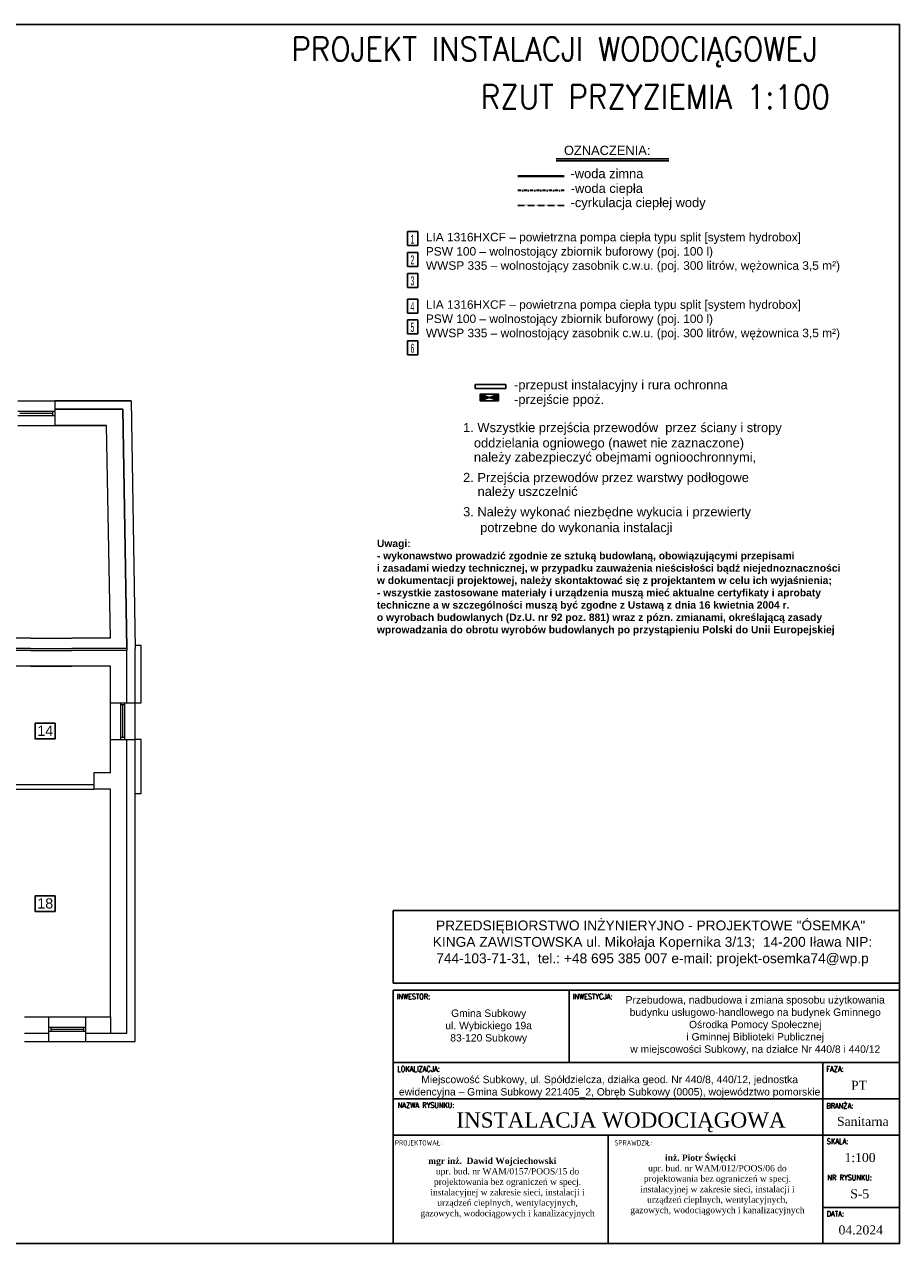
# Model space of a CAD drawing. Extents: x 280060 to 689961, y 120405 to 160329.
# Tile 44 of 85: x 659983 to 662117, y 153246 to 156216. Entities that reach past the tile are written whole.
import ezdxf

# ---------------------------------------------------------------- set-up
doc = ezdxf.new("R2010")
doc.units = 0
doc.header["$MEASUREMENT"] = 0
doc.linetypes.add('DASHDOT', pattern=[1, 0.5, -0.25, 0, -0.25])
for name, color, linetype, lineweight in [('KAM-pro Biała Zarys', 7, 'CONTINUOUS', 9), ('KAM-pro C.C.W Wewnętrzna', 112, 'CONTINUOUS', 25), ('KAM-pro C.W. Wewnętrzna', 1, 'DASHDOT', 35), ('KAM-pro Kocioł C.O.', 7, 'CONTINUOUS', 18), ('KAM-pro Opis Sanitarny', 7, 'CONTINUOUS', 18), ('KAM-pro Podkład Sanitarny', 253, 'CONTINUOUS', 25), ('KAM-pro Wodociąg Wewnętrzny', 150, 'CONTINUOUS', 40)]:
    doc.layers.add(name, color=color, linetype=linetype, lineweight=lineweight)
doc.styles.add('ARIAL', font='arial.ttf')
doc.styles.add('damian', font='arial.ttf')
doc.styles.add('GRUBA', font='times.ttf')
doc.styles.add('KomProjekt', font='arial.ttf')
doc.styles.add('moj', font='romans.shx', dxfattribs={"width": 0.9, "height": 10})
doc.styles.add('pomieszczenia', font='lucon.TTF', dxfattribs={"width": 0.8})
doc.styles.add('Tabelka', font='times.ttf', dxfattribs={"width": 0.8})

msp = doc.modelspace()

# ---------------------------------------------------------------- hatches: boundary and pattern name
at = {"layer": 'KAM-pro Biała Zarys', "lineweight": 25}
h = msp.add_hatch(color=1, dxfattribs=at)
h.dxf.hatch_style = 1
h.paths.add_polyline_path([(661093.9, 155314.4), (661093.9, 155298.7), (661116.4, 155306.5)])
h = msp.add_hatch(color=1, dxfattribs=at)
h.dxf.hatch_style = 1
h.paths.add_polyline_path([(661116.4, 155306.5), (661138.8, 155298.7), (661138.8, 155314.4)])

# ---------------------------------------------------------------- linework, layer by layer
for p, q in [((661081.8, 155338.7), (661156.8, 155338.7)), ((661081.8, 155338.7), (661081.8, 155328.7)), ((661156.8, 155338.7), (661156.8, 155328.7)), ((661081.8, 155328.7), (661156.8, 155328.7)), ((661310.7, 153862.8), (661310.7, 153686.4)), ((660882.1, 153686.4), (662116.5, 153686.4)), ((661929.3, 153245.6), (661929.3, 153686.4)), ((660882.1, 153598.3), (662116.5, 153598.3)), ((660882.1, 153510.1), (661929.3, 153510.1)), ((661405.7, 153510.1), (661405.7, 153245.6)), ((661929.3, 153510.1), (662116.5, 153510.1)), ((661929.3, 153333.7), (662116.5, 153333.7))]:
    msp.add_line(p, q, dxfattribs=at)
at = {"layer": 'KAM-pro Biała Zarys', "lineweight": 30}
for p, q in [((662116.5, 154056.8), (660882.1, 154056.8)), ((660882.1, 154056.8), (660882.1, 153880.4)), ((662116.5, 154056.8), (662116.5, 153880.4)), ((660882.1, 153880.4), (662116.5, 153880.4)), ((662116.5, 153862.8), (660882.1, 153862.8)), ((660882.1, 153862.8), (660882.1, 153245.6)), ((662116.5, 153245.6), (662116.5, 153862.8)), ((660882.1, 153245.6), (662116.5, 153245.6))]:
    msp.add_line(p, q, dxfattribs=at)
at = {"layer": 'KAM-pro Biała Zarys', "lineweight": 25}
for points in [[(655816.5, 156215.6), (662116.5, 156215.6), (662116.5, 153245.6), (655816.5, 153245.6)], [(660008.8, 154513.2), (660057.9, 154513.2), (660057.9, 154475.2), (660008.8, 154475.2)], [(660008.8, 154092.6), (660057.9, 154092.6), (660057.9, 154054.6), (660008.8, 154054.6)]]:
    msp.add_lwpolyline(points, close=True, dxfattribs=at)
msp.add_lwpolyline([(661093.9, 155314.4), (661093.9, 155298.7), (661138.8, 155298.7), (661138.8, 155314.4), (661093.9, 155314.4), (661138.8, 155298.7), (661138.8, 155314.4), (661093.9, 155298.7)], dxfattribs=at)
at = {"layer": 'KAM-pro C.C.W Wewnętrzna', "color": 210, "lineweight": 25, "ltscale": 2}
for p, q in [((661202.3, 155774.7), (661186.1, 155774.7)), ((661226.7, 155774.7), (661210.5, 155774.7)), ((661251.1, 155774.7), (661234.9, 155774.7)), ((661275.5, 155774.7), (661259.3, 155774.7)), ((661298.8, 155774.7), (661283.7, 155774.7))]:
    msp.add_line(p, q, dxfattribs=at)
at = {"layer": 'KAM-pro C.W. Wewnętrzna', "ltscale": 15}
msp.add_line((661298.8, 155811.2), (661186.1, 155811.2), dxfattribs=at)
at = {"layer": 'KAM-pro Kocioł C.O.', "lineweight": 25}
for p, q in [((660941.9, 155710.8), (660916.9, 155710.8)), ((660916.9, 155710.8), (660916.9, 155676.6)), ((660941.9, 155676.6), (660941.9, 155710.8)), ((660916.9, 155676.6), (660941.9, 155676.6)), ((660941.9, 155660.1), (660916.9, 155660.1)), ((660916.9, 155660.1), (660916.9, 155625.9)), ((660941.9, 155625.9), (660941.9, 155660.1)), ((660916.9, 155625.9), (660941.9, 155625.9)), ((660941.9, 155609), (660916.9, 155609)), ((660916.9, 155609), (660916.9, 155574.8)), ((660941.9, 155574.8), (660941.9, 155609)), ((660916.9, 155574.8), (660941.9, 155574.8)), ((660941.9, 155546.5), (660916.9, 155546.5)), ((660916.9, 155546.5), (660916.9, 155512.3)), ((660941.9, 155512.3), (660941.9, 155546.5)), ((660916.9, 155512.3), (660941.9, 155512.3)), ((660941.9, 155495.8), (660916.9, 155495.8)), ((660916.9, 155495.8), (660916.9, 155461.6)), ((660941.9, 155461.6), (660941.9, 155495.8)), ((660916.9, 155461.6), (660941.9, 155461.6)), ((660941.9, 155444.7), (660916.9, 155444.7)), ((660916.9, 155444.7), (660916.9, 155410.5)), ((660941.9, 155410.5), (660941.9, 155444.7)), ((660916.9, 155410.5), (660941.9, 155410.5))]:
    msp.add_line(p, q, dxfattribs=at)
at = {"layer": 'KAM-pro Opis Sanitarny', "lineweight": 25}
for p, q in [((661553.8, 155888.2), (661279.5, 155888.2)), ((661553.8, 155883.2), (661279.5, 155883.2))]:
    msp.add_line(p, q, dxfattribs=at)
at = {"layer": 'KAM-pro Podkład Sanitarny', "lineweight": 20, "ltscale": 13}
for p, q in [((659966.9, 155298.2), (660056.9, 155298.2)), ((659966.9, 155273.2), (660056.9, 155273.2)), ((660051.9, 155263.2), (660051.9, 155273.2)), ((660242.9, 155298.2), (660056.9, 155298.2)), ((660056.9, 155298.2), (660242.9, 155298.2)), ((660056.9, 155298.2), (660056.9, 155238.2)), ((660222.9, 155278.2), (660056.9, 155278.2)), ((660056.9, 155278.2), (660222.9, 155278.2)), ((660232.9, 154695.2), (660222.9, 155278.2)), ((660222.9, 155278.2), (660232.9, 154695.2)), ((660242.9, 155298.2), (660252.9, 154695.2)), ((659966.9, 155263.2), (660056.9, 155263.2)), ((659971.9, 155268.2), (660051.9, 155268.2)), ((659966.9, 155238.2), (660056.9, 155238.2)), ((660182.9, 155238.2), (660056.9, 155238.2)), ((660056.9, 155238.2), (660182.9, 155238.2)), ((660192.9, 154720.2), (660182.9, 155238.2)), ((659997.9, 154720.2), (659659.9, 154720.2)), ((659997.9, 154720.2), (660098.9, 154720.2)), ((660192.9, 154720.2), (660098.9, 154720.2)), ((660192.9, 154720.2), (660098.9, 154720.2)), ((659997.9, 154695.2), (659659.9, 154695.2)), ((659997.9, 154690.2), (659659.9, 154690.2)), ((659997.9, 154695.2), (660098.9, 154695.2)), ((659997.9, 154690.2), (660098.9, 154690.2)), ((660232.9, 154695.2), (660098.9, 154695.2)), ((660232.9, 154690.2), (660098.9, 154690.2)), ((660232.9, 154695.2), (660232.9, 154690.2)), ((660232.9, 154563.2), (660232.9, 154690.2)), ((660267.9, 154702.2), (660252.9, 154702.2)), ((660252.9, 154563.2), (660252.9, 154695.2)), ((660267.9, 154563.2), (660267.7, 154702.2)), ((659997.9, 154652.2), (659659.9, 154652.2)), ((660192.9, 154652.2), (659754.9, 154652.2)), ((659997.9, 154652.2), (660098.9, 154652.2)), ((660192.9, 154652.2), (660098.9, 154652.2)), ((660192.9, 154563.2), (660192.9, 154652.2)), ((660192.9, 154563.2), (660252.9, 154563.2)), ((660192.9, 154473.2), (660192.9, 154563.2)), ((660192.9, 154473.2), (660192.9, 154563.2)), ((660217.9, 154473.2), (660217.9, 154563.2)), ((660227.9, 154473.2), (660227.9, 154563.2)), ((660252.9, 154473.2), (660252.9, 154563.2)), ((660252.9, 154473.2), (660252.9, 154563.2)), ((660252.9, 154563.2), (660267.9, 154563.2)), ((660227.9, 154558.2), (660217.9, 154558.2)), ((660222.9, 154478.2), (660222.9, 154558.2)), ((660192.9, 154392.2), (660192.9, 154473.2)), ((660192.9, 154473.2), (660252.9, 154473.2)), ((660227.9, 154478.2), (660217.9, 154478.2)), ((660227.9, 154473.2), (660227.9, 154478.2)), ((660232.9, 153758.2), (660232.9, 154473.2)), ((660252.9, 153738.2), (660252.9, 154473.2)), ((660267.9, 154473.2), (660252.9, 154473.2)), ((660267.9, 154342.2), (660267.9, 154473.2)), ((660192.9, 154392.2), (660151.9, 154392.2)), ((660151.9, 154392.2), (660151.9, 154352.2)), ((659867.9, 154364.2), (660151.9, 154364.2)), ((659892.9, 154352.2), (660151.9, 154352.2)), ((660192.9, 154352.2), (660151.9, 154352.2)), ((660192.9, 153798.2), (660192.9, 154352.2)), ((660192.9, 153798.2), (660192.9, 154352.2)), ((660252.9, 154342.2), (660267.9, 154342.2)), ((659982.9, 153798.2), (660042.9, 153798.2)), ((660042.9, 153738.2), (660042.9, 153798.2)), ((660042.9, 153798.2), (660132.9, 153798.2)), ((660132.9, 153798.2), (660192.9, 153798.2)), ((660132.9, 153738.2), (660132.9, 153798.2)), ((660192.9, 153798.2), (660192.9, 153758.2)), ((659982.9, 153758.2), (660042.9, 153758.2)), ((660042.9, 153773.2), (660132.9, 153773.2)), ((660042.9, 153763.2), (660132.9, 153763.2)), ((660042.9, 153763.2), (660047.9, 153763.2)), ((660047.9, 153763.2), (660047.9, 153773.2)), ((660047.9, 153768.2), (660127.9, 153768.2)), ((660127.9, 153763.2), (660127.9, 153773.2)), ((660132.9, 153758.2), (660192.9, 153758.2)), ((660192.9, 153758.2), (660232.9, 153758.2)), ((659982.9, 153738.2), (660042.9, 153738.2)), ((660042.9, 153738.2), (660132.9, 153738.2)), ((660132.9, 153738.2), (660252.9, 153738.2))]:
    msp.add_line(p, q, dxfattribs=at)
at = {"layer": 'KAM-pro Wodociąg Wewnętrzny'}
msp.add_line((661298.8, 155845.6), (661186.1, 155845.6), dxfattribs=at)

# ---------------------------------------------------------------- texts
at = {"layer": 'KAM-pro Biała Zarys', "color": 142, "lineweight": 25, "style": 'moj', "width": 0.9}
for s, p in [('PROJEKT INSTALACJI WODOCIĄGOWEJ', (660634.2, 156126.5)), ('RZUT PRZYZIEMIA 1:100', (661095.8, 156009.8))]:
    msp.add_text(s, height=58.343, dxfattribs=at).set_placement(p)
at = {"layer": 'KAM-pro Biała Zarys', "lineweight": 20, "style": 'GRUBA'}
msp.add_text('INSTALACJA WODOCIĄGOWA', height=37.305, dxfattribs=at).set_placement((661035.9, 153528.1))
at = {"layer": 'KAM-pro Biała Zarys', "lineweight": 25}
for s, insert, char_height, width, attachment_point, style in [('14', (660014.3, 154507.4), 25, 31.17, 1, 'ARIAL'), ('18', (660014.3, 154086.8), 25, 31.17, 1, 'ARIAL'), ('PRZEDSIĘBIORSTWO INŻYNIERYJNO - PROJEKTOWE "ÓSEMKA"  KINGA ZAWISTOWSKA ul. Mikołaja Kopernika 3/13;  14-200 Iława NIP: 744-103-71-31,  tel.: +48 695 385 007 e-mail: projekt-osemka74@wp.p', (661514, 153977), 24, 1112.605, 5, 'KomProjekt'), ('\\pt198.39;{\\Fromans|c238;INWESTOR:}', (660931.4, 153847.3), 13.226, 80.865, 5, 'Tabelka'), ('\\pt198.39;{\\Fromans|c238;INWESTYCJA:}', (661368.1, 153847.3), 13.226, 97.183, 5, 'Tabelka'), ('\\A1;Przebudowa, nadbudowa i zmiana sposobu użytkowania budynku usługowo-handlowego na budynek Gminnego Ośrodka Pomocy Społecznej ^Ji Gminnej Biblioteki Publicznej \\Pw miejscowości Subkowy, na działce Nr 440/8 i 440/12', (661764.5, 153776.7), 18, 693.049, 5, 'KomProjekt'), ('Gmina Subkowy\\Pul. Wybickiego 19a\\P83-120 Subkowy', (661114.7, 153774.2), 18, 357.226, 5, 'KomProjekt'), ('\\pt198.39;{\\Fromans|c238;LOKALIZACJA:}', (660943.8, 153671), 13.226, 105.801, 5, 'Tabelka'), ('Miejscowość Subkowy, ul. Spółdzielcza, działka geod. Nr 440/8, 440/12, jednostka ewidencyjna – Gmina Subkowy 221405_2, Obręb Subkowy (0005), województwo pomorskie', (661409.6, 153627.7), 18, 1052.831, 5, 'KomProjekt'), ('\\pt198.39;{\\Fromans|c238;FAZA:}', (661958.9, 153671), 13.226, 41.576, 5, 'Tabelka'), ('\\pt330.64;{\\W1;PT}', (662017.5, 153631.3), 22.043, 76.108, 5, 'Tabelka'), ('\\pt198.39;{\\Fromans|c238;NAZWA RYSUNKU:}', (660962.2, 153582.8), 13.226, 142.635, 5, 'Tabelka'), ('\\pt112.5;{\\Fromans|c238;BRANŻA:}', (661970.8, 153581.3), 13.226, 65.349, 5, 'Tabelka'), ('\\pt330.64;{\\W1;Sanitarna}', (662026.7, 153543.2), 22.043, 105.552, 5, 'Tabelka'), ('\\pt198.39;{\\Fromans|c238;PROJEKTOWAŁ:}', (660943.6, 153491.1), 13.226, 105.326, 5, 'Tabelka'), ('\\pt198.39;{\\Fromans|c238;SPRAWDZIŁ:}', (661467.2, 153491.1), 13.226, 105.326, 5, 'Tabelka'), ('\\pt198.39;{\\Fromans|c238;SKALA:}', (661965.1, 153494.7), 13.226, 53.958, 5, 'Tabelka'), ('\\pi-74.314;{\\fTimes New Roman|b1|i0|c238|p18;mgr inż.  Dawid Wojciechowski\\fTimes New Roman|b0|i0|c238|p18;\\P\\pi0;upr. bud. nr WAM/0157/POOS/15 do \\Pprojektowania bez ograniczeń w specj. \\Pinstalacyjnej w zakresie sieci, instalacji i \\Purządzeń cieplnych, wentylacyjnych, \\Pgazowych, wodociągowych i kanalizacyjnych}', (661160.7, 153381), 15.3, 421.876, 5, 'KomProjekt'), ('\\pi-82.57;{\\fTimes New Roman|b1|i0|c238|p18;inż. Piotr Święcki\\fTimes New Roman|b0|i0|c238|p18;\\P\\pi0;upr. bud. nr WAM/012/POOS/06 do \\Pprojektowania bez ograniczeń w specj. \\Pinstalacyjnej w zakresie sieci, instalacji i \\Purządzeń cieplnych, wentylacyjnych, \\Pgazowych, wodociągowych i kanalizacyjnych}', (661672.3, 153388.6), 15.3, 421.876, 5, 'KomProjekt'), ('\\pt330.64;{\\W1;1:100}', (662020, 153455), 22.043, 89.072, 5, 'Tabelka'), ('\\pt198.39;{\\Fromans|c238;NR RYSUNKU:}', (661994.6, 153406.5), 13.226, 112.882, 5, 'Tabelka'), ('\\pt330.64;{\\W1;S-5}', (662019.2, 153366.8), 22.043, 89.072, 5, 'Tabelka'), ('\\pt198.39;{\\Fromans|c238;DATA:}', (661959.8, 153318.3), 13.226, 43.36, 5, 'Tabelka'), ('\\pt330.64;{\\W1;04.2024}', (662021.7, 153278.6), 22.043, 137.586, 5, 'Tabelka')]:
    msp.add_mtext(s, dxfattribs=dict(at, insert=insert, char_height=char_height, width=width, attachment_point=attachment_point, style=style))
at = {"layer": 'KAM-pro C.C.W Wewnętrzna', "color": 131, "text_generation_flag": 2, "width": 0.7}
for p in [(661203.7, 155773.6), (661228.1, 155773.6), (661252.5, 155773.6), (661276.9, 155773.6)]:
    msp.add_text('S', height=5.45, rotation=270, dxfattribs=at).set_placement(p)
at = {"layer": 'KAM-pro Kocioł C.O.', "lineweight": 25, "style": 'pomieszczenia', "width": 0.5}
for s, p in [('1', (660923.8, 155681.6)), ('2', (660923.8, 155630.9)), ('3', (660923.8, 155579.9)), ('4', (660923.8, 155517.4)), ('5', (660923.8, 155466.6)), ('6', (660923.8, 155415.6))]:
    msp.add_text(s, height=22, dxfattribs=at).set_placement(p)
at = {"layer": 'KAM-pro Opis Sanitarny', "lineweight": 25, "style": 'damian'}
for s, p in [('OZNACZENIA:', (661298.2, 155897.5)), ('-woda zimna', (661314.2, 155840.9)), ('-woda ciepła', (661314.8, 155805)), ('-cyrkulacja ciepłej wody', (661314.4, 155770.4)), ('-przepust instalacyjny i rura ochronna', (661176.6, 155326.5)), ('-przejście ppoż.', (661176.6, 155291)), ('1. Wszystkie przejścia przewodów  przez ściany i stropy ', (661052.4, 155222.3)), ('oddzielania ogniowego (nawet nie zaznaczone)', (661078.7, 155185)), ('należy zabezpieczyć obejmami ognioochronnymi,', (661078.7, 155150.5)), ('2. Przejścia przewodów przez warstwy podłogowe ', (661052.4, 155100.6)), ('należy uszczelnić', (661087.7, 155066.9)), ('3. Należy wykonać niezbędne wykucia i przewierty ', (661052.4, 155017.2)), ('potrzebne do wykonania instalacji', (661094, 154978.7))]:
    msp.add_text(s, height=22.436, rotation=360, dxfattribs=at).set_placement(p)
at = {"layer": 'KAM-pro Opis Sanitarny', "lineweight": 25, "attachment_point": 1, "rotation": 360, "style": 'damian'}
for s, insert, char_height, width in [('LIA 1316HXCF – powietrzna pompa ciepła typu split [system hydrobox]\\PPSW 100 – wolnostojący zbiornik buforowy (poj. 100 l){\\H1.8653x; }\\PWWSP 335 – wolnostojący zasobnik c.w.u. (poj. 300 litrów, wężownica 3,5 m²){\\H1.5769x; }', (660961.6, 155707.8), 20.774, 1043.42), ('LIA 1316HXCF – powietrzna pompa ciepła typu split [system hydrobox]\\PPSW 100 – wolnostojący zbiornik buforowy (poj. 100 l){\\H1.8653x; }\\PWWSP 335 – wolnostojący zasobnik c.w.u. (poj. 300 litrów, wężownica 3,5 m²){\\H1.5769x; }', (660961.6, 155543.5), 20.774, 1043.42), ('{\\fArial|b1|i0|c238|p34;\\H0.4583x;Uwagi:\\P- wykonawstwo prowadzić zgodnie ze sztuką budowlaną, obowiązującymi przepisami\\Pi zasadami wiedzy technicznej, w przypadku zauważenia nieścisłości bądź niejednoznaczności\\Pw dokumentacji projektowej, należy skontaktować się z projektantem w celu ich wyjaśnienia;\\P- wszystkie zastosowane materiały i urządzenia muszą mieć aktualne certyfikaty i aprobaty \\Ptechniczne a w szczególności muszą być zgodne z Ustawą z dnia 16 kwietnia 2004 r. \\Po wyrobach budowlanych (Dz.U. nr 92 poz. 881) wraz z pózn. zmianami, określającą zasady\\Pwprowadzania do obrotu wyrobów budowlanych po przystąpieniu Polski do Unii Europejskiej}', (660842.2, 154960.3), 39.263, 1240.855)]:
    msp.add_mtext(s, dxfattribs=dict(at, insert=insert, char_height=char_height, width=width))

doc.saveas('drawing.dxf')
